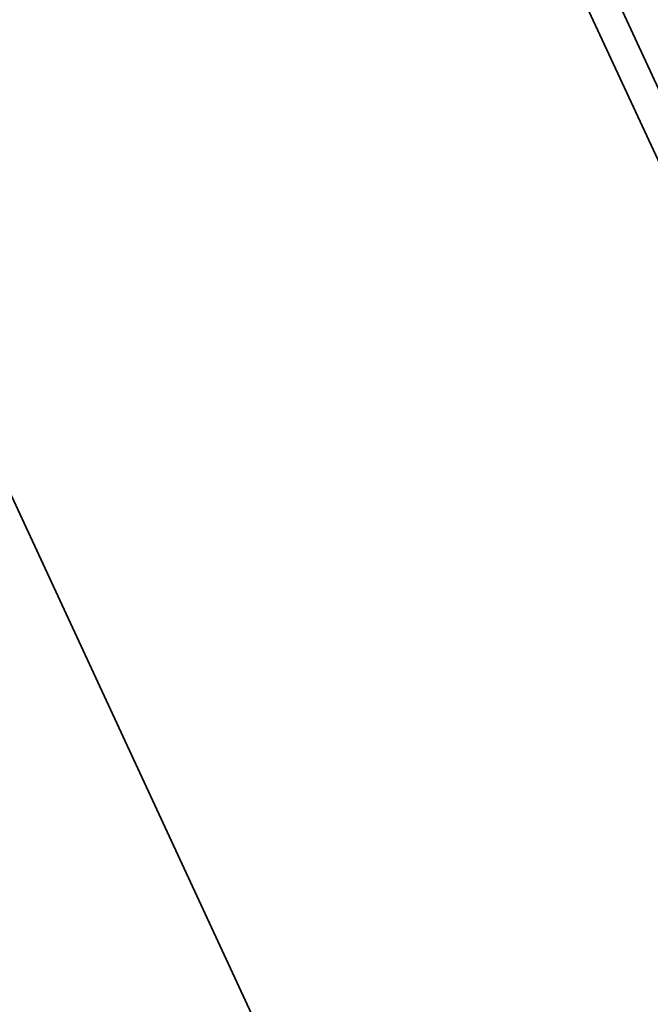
# Model space of a CAD drawing. Header units: millimetres. Extents: x 0 to 2239, y -60 to 841.
# Tile 110 of 161: x 1042.77 to 1045.84, y 215.5 to 220.29. Entities that reach past the tile are written whole.
import ezdxf

# ---------------------------------------------------------------- set-up
doc = ezdxf.new("R2010")
doc.units = ezdxf.units.MM
doc.layers.add('Sichtbar (ISO)', color=7, linetype='Continuous', lineweight=50)
doc.layers.add('Sichtbar schmal (ISO)', color=7, linetype='Continuous', lineweight=35)

msp = doc.modelspace()

# ---------------------------------------------------------------- linework, layer by layer
at = {"layer": 'Sichtbar (ISO)'}
for centre, major_axis, start_param, end_param in [((1045.6008, 220.9144), (6.4402, 2.9889), 0, 3.141593), ((1046.3384, 219.325), (-6.4402, -2.9889), 4.629402, 6.891832)]:
    msp.add_ellipse(centre, major_axis=major_axis, ratio=0.788675, start_param=start_param, end_param=end_param, dxfattribs=at)
for points, knots in [([(1040.8065, 217.7214), (1041.2971, 216.859), (1041.7986, 216.029), (1042.853, 214.4106), (1043.4142, 213.6089), (1044.0046, 212.8368)], [-2.345106, -2.345106, -2.345106, -2.345106, -1.1681, -1.1681, -0.000001, -0.000001, -0.000001, -0.000001]), ([(1056.2194, 213.7718), (1055.9847, 214.2774), (1055.6476, 214.7352), (1054.8021, 215.5102), (1054.2934, 215.8268), (1053.1544, 216.2877), (1052.5236, 216.431), (1051.2041, 216.5289), (1050.5155, 216.483), (1049.1507, 216.2064), (1048.4749, 215.9757), (1047.2045, 215.3527), (1046.6102, 214.9606), (1045.5635, 214.0542), (1045.1112, 213.5401), (1044.3951, 212.4419), (1044.1312, 211.858), (1043.8197, 210.6803), (1043.7716, 210.0867), (1043.8846, 209.0549), (1044.0083, 208.6084), (1044.2007, 208.1939)], [3.492472, 3.492472, 3.492472, 3.492472, 3.809585, 3.809585, 4.127835, 4.127835, 4.447926, 4.447926, 4.769018, 4.769018, 5.090415, 5.090415, 5.41186, 5.41186, 5.733233, 5.733233, 6.054217, 6.054217, 6.374033, 6.374033, 6.634065, 6.634065, 6.634065, 6.634065])]:
    msp.add_open_spline(points, degree=3, knots=knots, dxfattribs=at)
msp.add_rational_spline([(1044.6526, 214.1773), (1045.216, 215.0893), (1046.0704, 215.4957)], [1.04286968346, 1.04286968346, 1.01389394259], degree=2, dxfattribs=at)
at = {"layer": 'Sichtbar schmal (ISO)'}
for p, q in [((1046.266, 219.1081), (1044.2194, 223.5179)), ((1046.1414, 219.0254), (1044.0939, 223.4372)), ((1041.4898, 220.6307), (1044.5568, 214.0222))]:
    msp.add_line(p, q, dxfattribs=at)
msp.add_ellipse((1050.21, 210.9828), major_axis=(6.0094, 2.789), ratio=0.788675, start_param=0, end_param=3.141593, dxfattribs=at)

doc.saveas('drawing.dxf')
